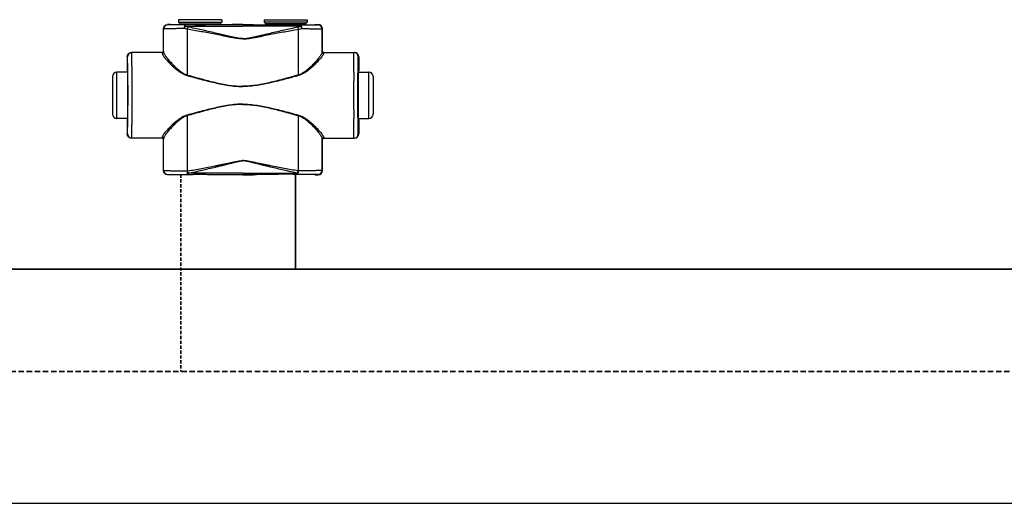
# Model space of a CAD drawing. Header units: millimetres. Extents: x 60394 to 199354, y 20895 to 166073.
# Tile 73 of 256: x 80777 to 81352, y 20895 to 21178. Entities that reach past the tile are written whole.
import ezdxf

# ---------------------------------------------------------------- set-up
doc = ezdxf.new("R2010")
doc.units = ezdxf.units.MM
doc.linetypes.add('VERDECKT', pattern=[9.525, 6.35, -3.175])
doc.layers.add('UT_SCHÉMA_PŘÍVOD', color=10, linetype='Continuous', lineweight=35)
doc.layers.add('UT_SCHÉMA_ZPÁTEČKA', color=172, linetype='VERDECKT', lineweight=35)

msp = doc.modelspace()

# ---------------------------------------------------------------- linework, layer by layer
at = {"color": 0, "linetype": 'Continuous'}
for p, q in [((80894.67, 21177.97), (80869.47, 21177.97)), ((80869.47, 21177.97), (80869.47, 21176.57)), ((80894.67, 21177.97), (80894.67, 21176.57)), ((80919.47, 21177.97), (80944.67, 21177.97)), ((80919.47, 21177.97), (80919.47, 21176.57)), ((80944.67, 21177.97), (80944.67, 21176.57)), ((80860.69, 21172.45), (80860.57, 21172.57)), ((80860.57, 21159.57), (80860.57, 21172.57)), ((80863.19, 21174.95), (80863.07, 21175.07)), ((80864.72, 21175.07), (80863.07, 21175.07)), ((80865.07, 21174.97), (80864.72, 21175.07)), ((80869.47, 21176.57), (80870.42, 21175.62)), ((80869.47, 21176.57), (80894.67, 21176.57)), ((80870.42, 21175.62), (80893.72, 21175.62)), ((80870.57, 21175.26), (80893.57, 21175.26)), ((80870.57, 21175.26), (80870.57, 21174.9)), ((80878.22, 21174.88), (80873.37, 21174.88)), ((80873.37, 21174.18), (80873.37, 21174.88)), ((80873.37, 21174.18), (80907.07, 21174.18)), ((80907.07, 21174.88), (80885.92, 21174.88)), ((80893.57, 21175.26), (80893.57, 21174.9)), ((80894.67, 21176.57), (80893.72, 21175.62)), ((80900.82, 21175.07), (80899.07, 21174.97)), ((80907.07, 21175.07), (80900.82, 21175.07)), ((80907.07, 21175.07), (80913.32, 21175.07)), ((80907.07, 21174.88), (80928.22, 21174.88)), ((80940.77, 21174.18), (80907.07, 21174.18)), ((80913.32, 21175.07), (80915.07, 21174.97)), ((80944.67, 21176.57), (80919.47, 21176.57)), ((80919.47, 21176.57), (80920.42, 21175.62)), ((80943.72, 21175.62), (80920.42, 21175.62)), ((80943.57, 21175.26), (80920.57, 21175.26)), ((80920.57, 21175.26), (80920.57, 21174.9)), ((80935.92, 21174.88), (80940.77, 21174.88)), ((80940.77, 21174.18), (80940.77, 21174.88)), ((80943.57, 21175.26), (80943.57, 21174.9)), ((80944.67, 21176.57), (80943.72, 21175.62)), ((80949.07, 21174.97), (80949.42, 21175.07)), ((80949.42, 21175.07), (80951.07, 21175.07)), ((80950.95, 21174.95), (80951.07, 21175.07)), ((80953.45, 21172.45), (80953.57, 21172.57)), ((80953.57, 21159.57), (80953.57, 21172.57)), ((80860.57, 21159.57), (80860.67, 21159.57)), ((80953.57, 21159.57), (80953.47, 21159.57)), ((80839.58, 21156.27), (80839.37, 21156.27)), ((80839.37, 21156.27), (80839.37, 21148.12)), ((80859.87, 21158.77), (80841.87, 21158.77)), ((80954.27, 21158.77), (80972.27, 21158.77)), ((80974.56, 21156.27), (80974.77, 21156.27)), ((80974.77, 21156.27), (80974.77, 21148.12)), ((80839.37, 21148.12), (80839.58, 21147.77)), ((80974.77, 21148.12), (80974.56, 21147.77)), ((80830.87, 21144.77), (80830.87, 21122.77)), ((80839.62, 21147.27), (80833.37, 21147.27)), ((80833.37, 21120.27), (80833.37, 21147.27)), ((80839.76, 21147.76), (80839.76, 21147.77)), ((80974.38, 21147.76), (80974.38, 21147.77)), ((80974.52, 21147.27), (80980.77, 21147.27)), ((80980.77, 21120.27), (80980.77, 21147.27)), ((80983.27, 21144.77), (80983.27, 21122.77)), ((80839.62, 21120.27), (80833.37, 21120.27)), ((80839.58, 21119.77), (80839.37, 21119.42)), ((80839.37, 21119.42), (80839.37, 21111.27)), ((80839.76, 21119.77), (80839.76, 21119.78)), ((80974.38, 21119.77), (80974.38, 21119.78)), ((80974.52, 21120.27), (80980.77, 21120.27)), ((80974.56, 21119.77), (80974.77, 21119.42)), ((80974.77, 21119.42), (80974.77, 21111.27)), ((80839.37, 21111.27), (80839.58, 21111.27)), ((80859.87, 21108.77), (80841.87, 21108.77)), ((80860.67, 21107.97), (80860.57, 21107.97)), ((80860.57, 21089.87), (80860.57, 21107.97)), ((80953.47, 21107.97), (80953.57, 21107.97)), ((80953.57, 21089.87), (80953.57, 21107.97)), ((80954.27, 21108.77), (80972.27, 21108.77)), ((80974.77, 21111.27), (80974.56, 21111.27)), ((80860.57, 21089.87), (80860.69, 21089.99)), ((80863.07, 21087.37), (80863.19, 21087.49)), ((80864.72, 21087.37), (80863.07, 21087.37)), ((80865.07, 21087.48), (80864.72, 21087.37)), ((80874.61, 21089.62), (80874.79, 21089.62)), ((80874.94, 21087.56), (80875.11, 21087.56)), ((80907.07, 21088.31), (80875.11, 21088.31)), ((80875.11, 21087.56), (80875.11, 21088.31)), ((80875.11, 21087.56), (80876.37, 21087.56)), ((80887.77, 21087.56), (80907.07, 21087.56)), ((80900.82, 21087.37), (80899.07, 21087.48)), ((80907.07, 21087.37), (80900.82, 21087.37)), ((80907.07, 21088.31), (80939.03, 21088.31)), ((80926.37, 21087.56), (80907.07, 21087.56)), ((80907.07, 21087.37), (80913.32, 21087.37)), ((80913.32, 21087.37), (80915.07, 21087.48)), ((80939.03, 21087.56), (80937.77, 21087.56)), ((80939.03, 21087.56), (80939.03, 21088.31)), ((80939.2, 21087.56), (80939.03, 21087.56)), ((80939.53, 21089.62), (80939.35, 21089.62)), ((80949.07, 21087.48), (80949.42, 21087.37)), ((80949.42, 21087.37), (80951.07, 21087.37)), ((80951.07, 21087.37), (80950.95, 21087.49)), ((80953.57, 21089.87), (80953.45, 21089.99))]:
    msp.add_line(p, q, dxfattribs=at)
msp.add_line((64740.61, 20895.36), (199354.39, 20895.36))
for centre, radius, start, end in [((80863.19, 21172.45), 2.5, 90.00246, 179.99754), ((80870.07, 21175.26), 0.5, 0, 45), ((80894.07, 21175.26), 0.5, 135, 180), ((80920.07, 21175.26), 0.5, 0, 45), ((80944.07, 21175.26), 0.5, 135, 180), ((80950.95, 21172.45), 2.5, 0.00246, 89.99754), ((80859.87, 21159.57), 0.8, 270.0036, 359.99724), ((80954.27, 21159.57), 0.8, 180.00276, 269.9964), ((80842.08, 21156.27), 2.5, 90.00225, 180.00111), ((80972.06, 21156.27), 2.5, 359.99889, 89.99775), ((80833.37, 21144.77), 2.5, 90, 180), ((78399.91, 21133.77), 2442.41, 359.68325, 0.31675), ((83414.23, 21133.77), 2442.41, 179.68325, 180.31675), ((80980.77, 21144.77), 2.5, 0, 90), ((80833.37, 21122.77), 2.5, 180, 270), ((80980.77, 21122.77), 2.5, 270, 0), ((80842.08, 21111.27), 2.5, 179.99889, 269.99775), ((80859.87, 21107.97), 0.8, 0.00276, 89.9964), ((80954.27, 21107.97), 0.8, 90.0036, 179.99724), ((80972.06, 21111.27), 2.5, 270.00225, 0.00111), ((80863.19, 21089.99), 2.5, 180.00246, 269.99754), ((80950.95, 21089.99), 2.5, 270.00246, 359.99754)]:
    msp.add_arc(centre, radius, start, end, dxfattribs=at)
at = {"color": 0, "linetype": 'Continuous', "extrusion": (0, 0, -1)}
for centre, major_axis, ratio, start_param, end_param in [((80863.07, 21172.57), (-1.77, 1.77), 0.999973, -0.785384, 0.785384), ((80882.07, 21174.97), (-17, 0), 0.005236, 4.941076, 6.283185), ((80882.07, 21174.97), (-17, 0), 0.005236, 3.141593, 4.483702), ((80859.77, 21159.57), (-0.8, 0), 0.999986, -3.141593, -1.659157), ((80841.87, 21156.27), (-2.5, 0), 0.999945, 0, 1.570796), ((80839.58, 21133.77), (0, 14), 0.010472, 0, 3.141593), ((80841.87, 21111.27), (-2.5, 0), 0.999945, -1.570796, 0), ((80859.77, 21107.97), (0.8, 0), 0.999986, -1.395381, 0), ((80863.07, 21089.87), (1.77, 1.77), 0.999973, -3.926977, -2.356208), ((80882.07, 21087.48), (-17, 0), 0.005236, 0, 1.229157), ((80882.07, 21087.48), (-17, 0), 0.005236, 1.912436, 3.141593)]:
    msp.add_ellipse(centre, major_axis=major_axis, ratio=ratio, start_param=start_param, end_param=end_param, dxfattribs=at)
at = {"color": 0, "linetype": 'Continuous'}
for centre, major_axis, ratio, start_param, end_param in [((80932.07, 21174.97), (17, 0), 0.005236, 3.141593, 4.483702), ((80932.07, 21174.97), (17, 0), 0.005236, 4.941076, 6.283185), ((80951.07, 21172.57), (1.77, 1.77), 0.999973, -0.785384, 0.785384), ((80954.37, 21159.57), (0.8, 0), 0.999986, -3.141593, -1.659157), ((80972.27, 21156.27), (2.5, 0), 0.999945, 0, 1.570796), ((80974.56, 21133.77), (0, 14), 0.010472, 0, 3.141593), ((80954.37, 21107.97), (-0.8, 0), 0.999986, -1.395381, 0), ((80972.27, 21111.27), (2.5, 0), 0.999945, -1.570796, 0), ((80932.07, 21087.48), (17, 0), 0.005236, 1.912436, 3.141593), ((80932.07, 21087.48), (17, 0), 0.005236, 0, 1.229157), ((80951.07, 21089.87), (-1.77, 1.77), 0.999973, -3.926977, -2.356208)]:
    msp.add_ellipse(centre, major_axis=major_axis, ratio=ratio, start_param=start_param, end_param=end_param, dxfattribs=at)
for points, knots in [([(80872.75, 21172.76), (80871.92, 21172.76), (80870.31, 21172.75), (80868.35, 21172.73), (80866.88, 21172.71), (80865.88, 21172.69), (80864.95, 21172.67), (80864.1, 21172.65), (80863.33, 21172.63), (80862.66, 21172.61), (80862.08, 21172.58), (80861.66, 21172.56), (80861.38, 21172.55), (80861.2, 21172.53), (80861.05, 21172.52), (80860.93, 21172.51), (80860.83, 21172.49), (80860.76, 21172.48), (80860.72, 21172.47), (80860.69, 21172.46), (80860.69, 21172.45)], [0, 0, 0, 0, 0.207034, 0.39928, 0.488214, 0.57154, 0.648707, 0.71921, 0.782588, 0.838437, 0.886403, 0.926186, 0.942933, 0.957549, 0.970012, 0.98031, 0.988432, 0.994377, 0.998178, 1, 1, 1, 1]), ([(80860.7, 21159.04), (80860.7, 21160.16), (80860.7, 21164.63), (80860.7, 21169.1), (80860.69, 21172.45)], [0, 0, 0, 0, 0.250733, 1, 1, 1, 1]), ([(80873.37, 21174.88), (80872.66, 21174.88), (80871.31, 21174.88), (80869.65, 21174.89), (80868.41, 21174.89), (80867.56, 21174.9), (80866.78, 21174.9), (80866.06, 21174.9), (80865.42, 21174.91), (80864.85, 21174.91), (80864.36, 21174.92), (80864.01, 21174.92), (80863.77, 21174.93), (80863.62, 21174.93), (80863.5, 21174.93), (80863.39, 21174.94), (80863.32, 21174.94), (80863.27, 21174.94), (80863.25, 21174.94), (80863.22, 21174.94), (80863.21, 21174.95), (80863.2, 21174.95), (80863.19, 21174.95), (80863.19, 21174.95)], [0, 0, 0, 0, 0.207653, 0.400343, 0.489423, 0.572844, 0.650059, 0.720565, 0.783909, 0.839692, 0.887568, 0.927242, 0.943927, 0.958477, 0.970869, 0.981088, 0.989117, 0.992306, 0.994945, 0.997032, 0.998568, 0.999554, 1, 1, 1, 1]), ([(80873.37, 21174.88), (80873.28, 21174.88), (80873.18, 21174.77), (80873.1, 21174.63), (80873.03, 21174.48), (80872.96, 21174.26), (80872.88, 21173.94), (80872.82, 21173.58), (80872.78, 21173.18), (80872.76, 21172.9), (80872.75, 21172.76)], [0, 0, 0, 0, 0.117156, 0.161001, 0.211236, 0.330442, 0.472834, 0.634922, 0.812344, 1, 1, 1, 1]), ([(80873.37, 21174.18), (80873.24, 21173.98), (80873.02, 21173.51), (80872.84, 21173.03), (80872.75, 21172.76)], [0, 0, 0, 0, 0.464895, 1, 1, 1, 1]), ([(80874.62, 21172.4), (80874.46, 21172.42), (80873.83, 21172.52), (80873.21, 21172.65), (80872.75, 21172.76)], [0, 0, 0, 0, 0.252579, 1, 1, 1, 1]), ([(80874.94, 21173.74), (80874.81, 21173.77), (80874.27, 21173.89), (80873.75, 21174.05), (80873.37, 21174.18)], [0, 0, 0, 0, 0.253704, 1, 1, 1, 1]), ([(80874.94, 21173.74), (80874.88, 21173.54), (80874.76, 21173.09), (80874.66, 21172.64), (80874.62, 21172.4)], [0, 0, 0, 0, 0.464569, 1, 1, 1, 1]), ([(80907.07, 21166.76), (80907.07, 21166.76), (80906.38, 21166.76), (80905, 21166.84), (80902.95, 21167.12), (80900.91, 21167.47), (80898.2, 21167.98), (80894.83, 21168.64), (80890.78, 21169.44), (80886.74, 21170.22), (80882.69, 21170.98), (80878.66, 21171.71), (80875.96, 21172.18), (80874.62, 21172.4)], [0.5000015, 0.5000015, 0.5000015, 0.5000015, 0.500002, 0.5313979, 0.5627848, 0.5941575, 0.6255147, 0.6881766, 0.7507583, 0.8132458, 0.8756245, 0.9378805, 1, 1, 1, 1]), ([(80874.63, 21145.63), (80874.63, 21147.87), (80874.63, 21156.79), (80874.62, 21165.72), (80874.62, 21172.4)], [0, 0, 0, 0, 0.250952, 1, 1, 1, 1]), ([(80907.07, 21166.94), (80907.07, 21166.94), (80906.73, 21166.94), (80906.04, 21166.97), (80904.66, 21167.1), (80902.96, 21167.38), (80900.94, 21167.81), (80898.93, 21168.26), (80896.92, 21168.74), (80894.25, 21169.37), (80890.91, 21170.17), (80886.92, 21171.12), (80882.92, 21172.03), (80878.93, 21172.91), (80876.27, 21173.47), (80874.94, 21173.74)], [0.499995, 0.499995, 0.499995, 0.499995, 0.4999958, 0.5157333, 0.5314718, 0.5629204, 0.5943483, 0.6257534, 0.6571339, 0.6884877, 0.7511054, 0.813586, 0.8759088, 0.9380534, 1, 1, 1, 1]), ([(80885.92, 21174.88), (80885.29, 21174.88), (80884, 21174.85), (80882.07, 21174.83), (80880.14, 21174.85), (80878.85, 21174.88), (80878.22, 21174.88)], [0, 0, 0, 0, 0.248355, 0.5, 0.751645, 1, 1, 1, 1]), ([(80907.07, 21166.94), (80907.07, 21166.94), (80907.41, 21166.94), (80908.1, 21166.97), (80909.48, 21167.1), (80911.18, 21167.38), (80913.2, 21167.81), (80915.21, 21168.26), (80917.22, 21168.74), (80919.89, 21169.37), (80923.23, 21170.17), (80927.22, 21171.12), (80931.22, 21172.03), (80935.21, 21172.91), (80937.87, 21173.47), (80939.2, 21173.74)], [0.499995, 0.499995, 0.499995, 0.499995, 0.4999958, 0.5157333, 0.5314718, 0.5629204, 0.5943483, 0.6257534, 0.6571339, 0.6884877, 0.7511054, 0.813586, 0.8759088, 0.9380534, 1, 1, 1, 1]), ([(80907.07, 21166.76), (80907.07, 21166.76), (80907.76, 21166.76), (80909.14, 21166.84), (80911.19, 21167.12), (80913.23, 21167.47), (80915.94, 21167.98), (80919.31, 21168.64), (80923.36, 21169.44), (80927.4, 21170.22), (80931.45, 21170.98), (80935.48, 21171.71), (80938.18, 21172.18), (80939.52, 21172.4)], [0.5000015, 0.5000015, 0.5000015, 0.5000015, 0.500002, 0.5313979, 0.5627848, 0.5941575, 0.6255147, 0.6881766, 0.7507583, 0.8132458, 0.8756245, 0.9378805, 1, 1, 1, 1]), ([(80928.22, 21174.88), (80928.85, 21174.88), (80930.14, 21174.85), (80932.07, 21174.83), (80934, 21174.85), (80935.29, 21174.88), (80935.92, 21174.88)], [0, 0, 0, 0, 0.248355, 0.5, 0.751645, 1, 1, 1, 1]), ([(80939.2, 21173.74), (80939.33, 21173.77), (80939.87, 21173.89), (80940.39, 21174.05), (80940.77, 21174.18)], [0, 0, 0, 0, 0.253704, 1, 1, 1, 1]), ([(80939.2, 21173.74), (80939.26, 21173.54), (80939.38, 21173.09), (80939.48, 21172.64), (80939.52, 21172.4)], [0, 0, 0, 0, 0.464569, 1, 1, 1, 1]), ([(80939.51, 21145.63), (80939.51, 21147.87), (80939.51, 21156.79), (80939.52, 21165.72), (80939.52, 21172.4)], [0, 0, 0, 0, 0.250952, 1, 1, 1, 1]), ([(80939.52, 21172.4), (80939.68, 21172.42), (80940.31, 21172.52), (80940.93, 21172.65), (80941.39, 21172.76)], [0, 0, 0, 0, 0.252579, 1, 1, 1, 1]), ([(80940.77, 21174.88), (80941.48, 21174.88), (80942.83, 21174.88), (80944.49, 21174.89), (80945.73, 21174.89), (80946.58, 21174.9), (80947.36, 21174.9), (80948.08, 21174.9), (80948.72, 21174.91), (80949.29, 21174.91), (80949.78, 21174.92), (80950.13, 21174.92), (80950.37, 21174.93), (80950.52, 21174.93), (80950.64, 21174.93), (80950.75, 21174.94), (80950.82, 21174.94), (80950.87, 21174.94), (80950.89, 21174.94), (80950.92, 21174.94), (80950.93, 21174.95), (80950.94, 21174.95), (80950.95, 21174.95), (80950.95, 21174.95)], [0, 0, 0, 0, 0.207653, 0.400343, 0.489423, 0.572844, 0.650059, 0.720565, 0.783909, 0.839692, 0.887568, 0.927242, 0.943927, 0.958477, 0.970869, 0.981088, 0.989117, 0.992306, 0.994945, 0.997032, 0.998568, 0.999554, 1, 1, 1, 1]), ([(80940.77, 21174.88), (80940.86, 21174.88), (80940.96, 21174.77), (80941.04, 21174.63), (80941.11, 21174.48), (80941.18, 21174.26), (80941.26, 21173.94), (80941.32, 21173.58), (80941.36, 21173.18), (80941.38, 21172.9), (80941.39, 21172.76)], [0, 0, 0, 0, 0.117156, 0.161001, 0.211236, 0.330442, 0.472834, 0.634922, 0.812344, 1, 1, 1, 1]), ([(80940.77, 21174.18), (80940.9, 21173.98), (80941.12, 21173.51), (80941.3, 21173.03), (80941.39, 21172.76)], [0, 0, 0, 0, 0.464895, 1, 1, 1, 1]), ([(80941.39, 21172.76), (80942.22, 21172.76), (80943.83, 21172.75), (80945.79, 21172.73), (80947.26, 21172.71), (80948.26, 21172.69), (80949.19, 21172.67), (80950.04, 21172.65), (80950.81, 21172.63), (80951.48, 21172.61), (80952.06, 21172.58), (80952.48, 21172.56), (80952.76, 21172.55), (80952.94, 21172.53), (80953.09, 21172.52), (80953.21, 21172.51), (80953.31, 21172.49), (80953.38, 21172.48), (80953.42, 21172.47), (80953.45, 21172.46), (80953.45, 21172.45)], [0, 0, 0, 0, 0.207034, 0.39928, 0.488214, 0.57154, 0.648707, 0.71921, 0.782588, 0.838437, 0.886403, 0.926186, 0.942933, 0.957549, 0.970012, 0.98031, 0.988432, 0.994377, 0.998178, 1, 1, 1, 1]), ([(80953.44, 21159.04), (80953.44, 21160.16), (80953.44, 21164.63), (80953.44, 21169.1), (80953.45, 21172.45)], [0, 0, 0, 0, 0.250733, 1, 1, 1, 1]), ([(80860.67, 21159.57), (80860.68, 21159.57), (80860.68, 21159.57), (80860.68, 21159.56), (80860.68, 21159.55), (80860.68, 21159.53), (80860.69, 21159.49), (80860.69, 21159.43), (80860.69, 21159.36), (80860.7, 21159.26), (80860.7, 21159.16), (80860.7, 21159.08), (80860.7, 21159.04)], [0, 0, 0, 0, 0.005057, 0.017214, 0.037015, 0.06455, 0.142921, 0.252392, 0.392925, 0.564459, 0.766871, 1, 1, 1, 1]), ([(80953.47, 21159.57), (80953.46, 21159.57), (80953.46, 21159.57), (80953.46, 21159.56), (80953.46, 21159.55), (80953.46, 21159.53), (80953.45, 21159.49), (80953.45, 21159.43), (80953.45, 21159.36), (80953.44, 21159.26), (80953.44, 21159.16), (80953.44, 21159.08), (80953.44, 21159.04)], [0, 0, 0, 0, 0.005057, 0.017214, 0.037015, 0.06455, 0.142921, 0.252392, 0.392925, 0.564459, 0.766871, 1, 1, 1, 1]), ([(80839.76, 21147.77), (80839.76, 21148.4), (80839.75, 21149.59), (80839.73, 21151.04), (80839.72, 21152.09), (80839.71, 21152.79), (80839.69, 21153.43), (80839.68, 21154.01), (80839.67, 21154.53), (80839.66, 21154.98), (80839.65, 21155.37), (80839.64, 21155.64), (80839.63, 21155.83), (80839.62, 21155.95), (80839.61, 21156.04), (80839.61, 21156.12), (80839.6, 21156.18), (80839.59, 21156.23), (80839.59, 21156.25), (80839.58, 21156.27), (80839.58, 21156.27)], [0, 0, 0, 0, 0.221931, 0.420259, 0.509783, 0.592499, 0.668149, 0.736495, 0.797321, 0.850436, 0.895675, 0.932895, 0.948462, 0.961984, 0.973451, 0.982856, 0.990196, 0.99547, 0.998697, 1, 1, 1, 1]), ([(80842.28, 21147.27), (80842.27, 21148.11), (80842.26, 21149.71), (80842.24, 21151.65), (80842.23, 21153.06), (80842.22, 21154.02), (80842.21, 21154.89), (80842.19, 21155.68), (80842.18, 21156.39), (80842.17, 21157), (80842.15, 21157.53), (80842.14, 21157.91), (80842.13, 21158.17), (80842.12, 21158.32), (80842.12, 21158.46), (80842.11, 21158.57), (80842.1, 21158.65), (80842.1, 21158.71), (80842.09, 21158.75), (80842.08, 21158.77), (80842.08, 21158.77), (80842.08, 21158.77)], [0, 0, 0, 0, 0.218984, 0.416191, 0.505653, 0.588551, 0.664564, 0.733396, 0.794781, 0.848478, 0.894279, 0.932006, 0.947796, 0.961515, 0.973152, 0.982695, 0.990138, 0.995479, 0.998726, 0.999584, 1, 1, 1, 1]), ([(80859.87, 21158.77), (80859.88, 21158.77), (80859.88, 21158.77), (80859.88, 21158.76), (80859.88, 21158.75), (80859.88, 21158.73), (80859.89, 21158.69), (80859.89, 21158.64), (80859.89, 21158.56), (80859.9, 21158.47), (80859.9, 21158.37), (80859.9, 21158.29), (80859.9, 21158.25)], [0, 0, 0, 0, 0.005122, 0.017304, 0.037118, 0.064661, 0.143035, 0.252499, 0.393016, 0.564526, 0.766907, 1, 1, 1, 1]), ([(80860.7, 21159.04), (80860.7, 21158.93), (80860.66, 21158.73), (80860.48, 21158.47), (80860.22, 21158.29), (80860.01, 21158.25), (80859.9, 21158.25)], [0, 0, 0, 0, 0.247572, 0.496581, 0.747591, 1, 1, 1, 1]), ([(80859.9, 21158.25), (80859.9, 21158.19), (80859.93, 21158.05), (80860, 21157.83), (80860.11, 21157.58), (80860.32, 21157.19), (80860.67, 21156.65), (80861.2, 21155.94), (80861.85, 21155.16), (80862.88, 21153.98), (80864.39, 21152.39), (80866.43, 21150.43), (80868.34, 21148.79), (80870.04, 21147.52), (80871.89, 21146.32), (80873.44, 21145.59), (80874.53, 21145.3)], [0, 0, 0, 0, 0.009694, 0.02127, 0.034861, 0.050494, 0.087694, 0.13227, 0.183417, 0.240322, 0.368483, 0.511765, 0.666448, 0.747227, 0.829948, 1, 1, 1, 1]), ([(80860.7, 21159.04), (80860.7, 21158.97), (80860.72, 21158.82), (80860.79, 21158.59), (80860.9, 21158.33), (80861.09, 21157.93), (80861.43, 21157.37), (80861.93, 21156.64), (80862.54, 21155.83), (80863.51, 21154.62), (80864.93, 21152.99), (80866.86, 21150.97), (80868.67, 21149.28), (80870.29, 21147.97), (80872.07, 21146.71), (80873.56, 21145.94), (80874.63, 21145.63)], [0, 0, 0, 0, 0.010286, 0.022433, 0.036551, 0.052653, 0.090607, 0.135698, 0.187142, 0.244158, 0.372094, 0.514728, 0.6685, 0.748767, 0.830965, 1, 1, 1, 1]), ([(80953.44, 21159.04), (80953.44, 21158.97), (80953.42, 21158.82), (80953.35, 21158.59), (80953.24, 21158.33), (80953.05, 21157.93), (80952.71, 21157.37), (80952.21, 21156.64), (80951.6, 21155.83), (80950.63, 21154.62), (80949.21, 21152.99), (80947.28, 21150.97), (80945.47, 21149.28), (80943.85, 21147.97), (80942.07, 21146.71), (80940.58, 21145.94), (80939.51, 21145.63)], [0, 0, 0, 0, 0.010286, 0.022433, 0.036551, 0.052653, 0.090607, 0.135698, 0.187142, 0.244158, 0.372094, 0.514728, 0.6685, 0.748767, 0.830965, 1, 1, 1, 1]), ([(80954.24, 21158.25), (80954.24, 21158.19), (80954.21, 21158.05), (80954.14, 21157.83), (80954.03, 21157.58), (80953.82, 21157.19), (80953.47, 21156.65), (80952.94, 21155.94), (80952.29, 21155.16), (80951.26, 21153.98), (80949.75, 21152.39), (80947.71, 21150.43), (80945.8, 21148.79), (80944.1, 21147.52), (80942.25, 21146.32), (80940.7, 21145.59), (80939.61, 21145.3)], [0, 0, 0, 0, 0.009694, 0.02127, 0.034861, 0.050494, 0.087694, 0.13227, 0.183417, 0.240322, 0.368483, 0.511765, 0.666448, 0.747227, 0.829948, 1, 1, 1, 1]), ([(80953.44, 21159.04), (80953.44, 21158.93), (80953.48, 21158.73), (80953.66, 21158.47), (80953.92, 21158.29), (80954.13, 21158.25), (80954.24, 21158.25)], [0, 0, 0, 0, 0.247572, 0.496581, 0.747591, 1, 1, 1, 1]), ([(80954.27, 21158.77), (80954.26, 21158.77), (80954.26, 21158.77), (80954.26, 21158.76), (80954.26, 21158.75), (80954.26, 21158.73), (80954.25, 21158.69), (80954.25, 21158.64), (80954.25, 21158.56), (80954.24, 21158.47), (80954.24, 21158.37), (80954.24, 21158.29), (80954.24, 21158.25)], [0, 0, 0, 0, 0.005122, 0.017304, 0.037118, 0.064661, 0.143035, 0.252499, 0.393016, 0.564526, 0.766907, 1, 1, 1, 1]), ([(80971.86, 21147.27), (80971.87, 21148.11), (80971.88, 21149.71), (80971.9, 21151.65), (80971.91, 21153.06), (80971.92, 21154.02), (80971.93, 21154.89), (80971.95, 21155.68), (80971.96, 21156.39), (80971.97, 21157), (80971.99, 21157.53), (80972, 21157.91), (80972.01, 21158.17), (80972.02, 21158.32), (80972.02, 21158.46), (80972.03, 21158.57), (80972.04, 21158.65), (80972.04, 21158.71), (80972.05, 21158.75), (80972.06, 21158.77), (80972.06, 21158.77), (80972.06, 21158.77)], [0, 0, 0, 0, 0.218984, 0.416191, 0.505653, 0.588551, 0.664564, 0.733396, 0.794781, 0.848478, 0.894279, 0.932006, 0.947796, 0.961515, 0.973152, 0.982695, 0.990138, 0.995479, 0.998726, 0.999584, 1, 1, 1, 1]), ([(80974.38, 21147.77), (80974.38, 21148.4), (80974.39, 21149.59), (80974.41, 21151.04), (80974.42, 21152.09), (80974.43, 21152.79), (80974.45, 21153.43), (80974.46, 21154.01), (80974.47, 21154.53), (80974.48, 21154.98), (80974.49, 21155.37), (80974.5, 21155.64), (80974.51, 21155.83), (80974.52, 21155.95), (80974.53, 21156.04), (80974.53, 21156.12), (80974.54, 21156.18), (80974.55, 21156.23), (80974.55, 21156.25), (80974.56, 21156.27), (80974.56, 21156.27)], [0, 0, 0, 0, 0.221931, 0.420259, 0.509783, 0.592499, 0.668149, 0.736495, 0.797321, 0.850436, 0.895675, 0.932895, 0.948462, 0.961984, 0.973451, 0.982856, 0.990196, 0.99547, 0.998697, 1, 1, 1, 1]), ([(80839.76, 21119.78), (80839.78, 21121.98), (80839.81, 21126.64), (80839.82, 21133.77), (80839.81, 21140.9), (80839.78, 21145.56), (80839.76, 21147.76)], [0, 0, 0, 0, 0.235226, 0.499987, 0.764754, 1, 1, 1, 1]), ([(80874.63, 21145.63), (80874.62, 21145.6), (80874.59, 21145.49), (80874.56, 21145.38), (80874.53, 21145.3)], [0, 0, 0, 0, 0.258378, 1, 1, 1, 1]), ([(80874.53, 21145.3), (80877.19, 21144.58), (80881.19, 21143.5), (80886.55, 21142.13), (80890.59, 21141.16), (80894.66, 21140.28), (80898.76, 21139.56), (80902.21, 21139.14), (80904.99, 21138.97), (80906.38, 21138.94), (80907.07, 21138.94), (80907.07, 21138.94)], [0, 0, 0, 0, 0.1245061, 0.1869228, 0.2494269, 0.3120016, 0.3746311, 0.4372993, 0.4686472, 0.4999998, 0.5, 0.5, 0.5, 0.5]), ([(80874.63, 21145.63), (80877.29, 21144.89), (80881.27, 21143.79), (80886.61, 21142.38), (80890.63, 21141.38), (80894.69, 21140.47), (80898.78, 21139.72), (80902.22, 21139.29), (80904.99, 21139.11), (80906.38, 21139.08), (80907.07, 21139.08), (80907.07, 21139.08)], [0, 0, 0, 0, 0.1244767, 0.1868883, 0.2493924, 0.3119715, 0.3746087, 0.437287, 0.4686409, 0.4999998, 0.5, 0.5, 0.5, 0.5]), ([(80939.51, 21145.63), (80936.85, 21144.89), (80932.87, 21143.79), (80927.53, 21142.38), (80923.51, 21141.38), (80919.45, 21140.47), (80915.36, 21139.72), (80911.92, 21139.29), (80909.15, 21139.11), (80907.76, 21139.08), (80907.07, 21139.08), (80907.07, 21139.08)], [0, 0, 0, 0, 0.1244767, 0.1868883, 0.2493924, 0.3119715, 0.3746087, 0.437287, 0.4686409, 0.4999998, 0.5, 0.5, 0.5, 0.5]), ([(80939.61, 21145.3), (80936.95, 21144.58), (80932.95, 21143.5), (80927.59, 21142.13), (80923.55, 21141.16), (80919.48, 21140.28), (80915.38, 21139.56), (80911.93, 21139.14), (80909.15, 21138.97), (80907.77, 21138.94), (80907.07, 21138.94), (80907.07, 21138.94)], [0, 0, 0, 0, 0.1245061, 0.1869228, 0.2494269, 0.3120016, 0.3746311, 0.4372993, 0.4686472, 0.4999998, 0.5, 0.5, 0.5, 0.5]), ([(80939.51, 21145.63), (80939.52, 21145.6), (80939.55, 21145.49), (80939.58, 21145.38), (80939.61, 21145.3)], [0, 0, 0, 0, 0.258378, 1, 1, 1, 1]), ([(80974.38, 21119.78), (80974.36, 21121.98), (80974.33, 21126.64), (80974.32, 21133.77), (80974.33, 21140.9), (80974.36, 21145.56), (80974.38, 21147.76)], [0, 0, 0, 0, 0.235226, 0.499987, 0.764754, 1, 1, 1, 1]), ([(80907.07, 21128.61), (80905.68, 21128.61), (80902.9, 21128.49), (80898.76, 21127.99), (80894.66, 21127.26), (80890.59, 21126.38), (80886.55, 21125.41), (80881.19, 21124.04), (80877.19, 21122.96), (80874.53, 21122.25)], [0.5, 0.5, 0.5, 0.5, 0.5626889, 0.6253582, 0.6879892, 0.7505657, 0.8130716, 0.8754902, 1, 1, 1, 1]), ([(80907.07, 21128.46), (80905.68, 21128.46), (80902.91, 21128.33), (80898.78, 21127.82), (80894.69, 21127.07), (80890.63, 21126.16), (80886.61, 21125.16), (80881.27, 21123.76), (80877.29, 21122.65), (80874.63, 21121.92)], [0.5, 0.5, 0.5, 0.5, 0.5627005, 0.6253799, 0.6880187, 0.7505997, 0.8131057, 0.8755193, 1, 1, 1, 1]), ([(80907.07, 21128.61), (80908.46, 21128.61), (80911.24, 21128.49), (80915.38, 21127.99), (80919.48, 21127.26), (80923.55, 21126.38), (80927.59, 21125.41), (80932.95, 21124.04), (80936.95, 21122.96), (80939.61, 21122.25)], [0.5, 0.5, 0.5, 0.5, 0.5626889, 0.6253582, 0.6879892, 0.7505657, 0.8130716, 0.8754902, 1, 1, 1, 1]), ([(80907.07, 21128.46), (80908.46, 21128.46), (80911.23, 21128.33), (80915.36, 21127.82), (80919.45, 21127.07), (80923.51, 21126.16), (80927.53, 21125.16), (80932.87, 21123.76), (80936.85, 21122.65), (80939.51, 21121.92)], [0.5, 0.5, 0.5, 0.5, 0.5627005, 0.6253799, 0.6880187, 0.7505997, 0.8131057, 0.8755193, 1, 1, 1, 1]), ([(80839.58, 21111.27), (80839.58, 21111.27), (80839.59, 21111.29), (80839.59, 21111.31), (80839.6, 21111.36), (80839.61, 21111.42), (80839.61, 21111.5), (80839.62, 21111.6), (80839.63, 21111.71), (80839.64, 21111.9), (80839.65, 21112.18), (80839.66, 21112.56), (80839.67, 21113.01), (80839.68, 21113.53), (80839.69, 21114.11), (80839.71, 21114.75), (80839.72, 21115.45), (80839.73, 21116.5), (80839.75, 21117.95), (80839.76, 21119.14), (80839.76, 21119.77)], [0, 0, 0, 0, 0.001303, 0.00453, 0.009804, 0.017144, 0.026549, 0.038016, 0.051538, 0.067105, 0.104325, 0.149564, 0.202679, 0.263505, 0.331851, 0.407501, 0.490217, 0.579741, 0.778069, 1, 1, 1, 1]), ([(80842.08, 21108.77), (80842.08, 21108.77), (80842.08, 21108.78), (80842.09, 21108.79), (80842.1, 21108.83), (80842.1, 21108.89), (80842.11, 21108.97), (80842.12, 21109.08), (80842.12, 21109.22), (80842.13, 21109.38), (80842.14, 21109.63), (80842.15, 21110.01), (80842.17, 21110.54), (80842.18, 21111.16), (80842.19, 21111.86), (80842.21, 21112.65), (80842.22, 21113.53), (80842.23, 21114.48), (80842.24, 21115.89), (80842.26, 21117.83), (80842.27, 21119.43), (80842.28, 21120.27)], [0, 0, 0, 0, 0.000416, 0.001274, 0.004521, 0.009862, 0.017305, 0.026849, 0.038485, 0.052204, 0.067994, 0.105721, 0.151522, 0.205219, 0.266604, 0.335437, 0.411449, 0.494347, 0.58381, 0.781016, 1, 1, 1, 1]), ([(80874.53, 21122.25), (80873.44, 21121.95), (80871.89, 21121.23), (80870.04, 21120.02), (80868.34, 21118.75), (80866.43, 21117.11), (80864.39, 21115.15), (80862.88, 21113.57), (80861.85, 21112.39), (80861.2, 21111.6), (80860.67, 21110.89), (80860.32, 21110.35), (80860.11, 21109.96), (80860, 21109.72), (80859.93, 21109.5), (80859.9, 21109.35), (80859.9, 21109.29)], [0, 0, 0, 0, 0.170052, 0.252774, 0.333553, 0.488235, 0.631517, 0.759678, 0.816583, 0.86773, 0.912306, 0.949506, 0.965139, 0.978731, 0.990306, 1, 1, 1, 1]), ([(80874.63, 21121.92), (80873.56, 21121.61), (80872.07, 21120.83), (80870.29, 21119.57), (80868.67, 21118.26), (80866.86, 21116.57), (80864.93, 21114.55), (80863.51, 21112.93), (80862.54, 21111.71), (80861.93, 21110.9), (80861.43, 21110.17), (80861.09, 21109.61), (80860.9, 21109.21), (80860.79, 21108.95), (80860.72, 21108.72), (80860.7, 21108.57), (80860.7, 21108.51)], [0, 0, 0, 0, 0.169036, 0.251233, 0.3315, 0.485272, 0.627906, 0.755842, 0.812858, 0.864302, 0.909393, 0.947347, 0.963449, 0.977567, 0.989714, 1, 1, 1, 1]), ([(80874.63, 21121.92), (80874.62, 21121.94), (80874.59, 21122.06), (80874.56, 21122.17), (80874.53, 21122.25)], [0, 0, 0, 0, 0.258378, 1, 1, 1, 1]), ([(80874.61, 21089.62), (80874.61, 21092.29), (80874.62, 21103.06), (80874.63, 21113.82), (80874.63, 21121.92)], [0, 0, 0, 0, 0.248459, 1, 1, 1, 1]), ([(80939.51, 21121.92), (80939.52, 21121.94), (80939.55, 21122.06), (80939.58, 21122.17), (80939.61, 21122.25)], [0, 0, 0, 0, 0.258378, 1, 1, 1, 1]), ([(80939.51, 21121.92), (80940.58, 21121.61), (80942.07, 21120.83), (80943.85, 21119.57), (80945.47, 21118.26), (80947.28, 21116.57), (80949.21, 21114.55), (80950.63, 21112.93), (80951.6, 21111.71), (80952.21, 21110.9), (80952.71, 21110.17), (80953.05, 21109.61), (80953.24, 21109.21), (80953.35, 21108.95), (80953.42, 21108.72), (80953.44, 21108.57), (80953.44, 21108.51)], [0, 0, 0, 0, 0.169036, 0.251233, 0.3315, 0.485272, 0.627906, 0.755842, 0.812858, 0.864302, 0.909393, 0.947347, 0.963449, 0.977567, 0.989714, 1, 1, 1, 1]), ([(80939.53, 21089.62), (80939.53, 21092.29), (80939.52, 21103.06), (80939.51, 21113.82), (80939.51, 21121.92)], [0, 0, 0, 0, 0.248459, 1, 1, 1, 1]), ([(80939.61, 21122.25), (80940.7, 21121.95), (80942.25, 21121.23), (80944.1, 21120.02), (80945.8, 21118.75), (80947.71, 21117.11), (80949.75, 21115.15), (80951.26, 21113.57), (80952.29, 21112.39), (80952.94, 21111.6), (80953.47, 21110.89), (80953.82, 21110.35), (80954.03, 21109.96), (80954.14, 21109.72), (80954.21, 21109.5), (80954.24, 21109.35), (80954.24, 21109.29)], [0, 0, 0, 0, 0.170052, 0.252774, 0.333553, 0.488235, 0.631517, 0.759678, 0.816583, 0.86773, 0.912306, 0.949506, 0.965139, 0.978731, 0.990306, 1, 1, 1, 1]), ([(80972.06, 21108.77), (80972.06, 21108.77), (80972.06, 21108.78), (80972.05, 21108.79), (80972.04, 21108.83), (80972.04, 21108.89), (80972.03, 21108.97), (80972.02, 21109.08), (80972.02, 21109.22), (80972.01, 21109.38), (80972, 21109.63), (80971.99, 21110.01), (80971.97, 21110.54), (80971.96, 21111.16), (80971.95, 21111.86), (80971.93, 21112.65), (80971.92, 21113.53), (80971.91, 21114.48), (80971.9, 21115.89), (80971.88, 21117.83), (80971.87, 21119.43), (80971.86, 21120.27)], [0, 0, 0, 0, 0.000416, 0.001274, 0.004521, 0.009862, 0.017305, 0.026849, 0.038485, 0.052204, 0.067994, 0.105721, 0.151522, 0.205219, 0.266604, 0.335437, 0.411449, 0.494347, 0.58381, 0.781016, 1, 1, 1, 1]), ([(80974.56, 21111.27), (80974.56, 21111.27), (80974.55, 21111.29), (80974.55, 21111.31), (80974.54, 21111.36), (80974.53, 21111.42), (80974.53, 21111.5), (80974.52, 21111.6), (80974.51, 21111.71), (80974.5, 21111.9), (80974.49, 21112.18), (80974.48, 21112.56), (80974.47, 21113.01), (80974.46, 21113.53), (80974.45, 21114.11), (80974.43, 21114.75), (80974.42, 21115.45), (80974.41, 21116.5), (80974.39, 21117.95), (80974.38, 21119.14), (80974.38, 21119.77)], [0, 0, 0, 0, 0.001303, 0.00453, 0.009804, 0.017144, 0.026549, 0.038016, 0.051538, 0.067105, 0.104325, 0.149564, 0.202679, 0.263505, 0.331851, 0.407501, 0.490217, 0.579741, 0.778069, 1, 1, 1, 1]), ([(80859.9, 21109.29), (80859.9, 21109.25), (80859.9, 21109.17), (80859.9, 21109.07), (80859.89, 21108.98), (80859.89, 21108.91), (80859.89, 21108.85), (80859.88, 21108.81), (80859.88, 21108.79), (80859.88, 21108.78), (80859.88, 21108.77), (80859.88, 21108.77), (80859.87, 21108.77)], [0, 0, 0, 0, 0.233093, 0.435474, 0.606984, 0.747501, 0.856965, 0.935339, 0.962882, 0.982696, 0.994878, 1, 1, 1, 1]), ([(80860.7, 21108.51), (80860.7, 21108.61), (80860.66, 21108.82), (80860.48, 21109.08), (80860.22, 21109.25), (80860.01, 21109.29), (80859.9, 21109.29)], [0, 0, 0, 0, 0.247572, 0.496581, 0.747591, 1, 1, 1, 1]), ([(80860.7, 21108.51), (80860.7, 21108.46), (80860.7, 21108.39), (80860.7, 21108.28), (80860.69, 21108.19), (80860.69, 21108.11), (80860.69, 21108.05), (80860.68, 21108.01), (80860.68, 21107.99), (80860.68, 21107.98), (80860.68, 21107.97), (80860.68, 21107.97), (80860.67, 21107.97)], [0, 0, 0, 0, 0.23313, 0.435541, 0.607074, 0.747608, 0.857079, 0.93545, 0.962985, 0.982786, 0.994943, 1, 1, 1, 1]), ([(80860.69, 21089.99), (80860.69, 21091.52), (80860.69, 21097.7), (80860.7, 21103.87), (80860.7, 21108.51)], [0, 0, 0, 0, 0.248801, 1, 1, 1, 1]), ([(80953.44, 21108.51), (80953.44, 21108.61), (80953.48, 21108.82), (80953.66, 21109.08), (80953.92, 21109.25), (80954.13, 21109.29), (80954.24, 21109.29)], [0, 0, 0, 0, 0.247572, 0.496581, 0.747591, 1, 1, 1, 1]), ([(80953.45, 21089.99), (80953.45, 21091.52), (80953.45, 21097.7), (80953.44, 21103.87), (80953.44, 21108.51)], [0, 0, 0, 0, 0.248801, 1, 1, 1, 1]), ([(80953.44, 21108.51), (80953.44, 21108.46), (80953.44, 21108.39), (80953.44, 21108.28), (80953.45, 21108.19), (80953.45, 21108.11), (80953.45, 21108.05), (80953.46, 21108.01), (80953.46, 21107.99), (80953.46, 21107.98), (80953.46, 21107.97), (80953.46, 21107.97), (80953.47, 21107.97)], [0, 0, 0, 0, 0.23313, 0.435541, 0.607074, 0.747608, 0.857079, 0.93545, 0.962985, 0.982786, 0.994943, 1, 1, 1, 1]), ([(80954.24, 21109.29), (80954.24, 21109.25), (80954.24, 21109.17), (80954.24, 21109.07), (80954.25, 21108.98), (80954.25, 21108.91), (80954.25, 21108.85), (80954.26, 21108.81), (80954.26, 21108.79), (80954.26, 21108.78), (80954.26, 21108.77), (80954.26, 21108.77), (80954.27, 21108.77)], [0, 0, 0, 0, 0.233093, 0.435474, 0.606984, 0.747501, 0.856965, 0.935339, 0.962882, 0.982696, 0.994878, 1, 1, 1, 1]), ([(80874.79, 21089.62), (80876.13, 21089.84), (80878.82, 21090.3), (80882.84, 21091.02), (80886.87, 21091.78), (80890.22, 21092.44), (80892.91, 21092.98), (80894.92, 21093.39), (80896.94, 21093.8), (80898.95, 21094.22), (80900.97, 21094.63), (80902.65, 21094.98), (80904, 21095.24), (80905.35, 21095.48), (80906.38, 21095.63), (80907.07, 21095.63)], [0, 0, 0, 0, 0.0621172, 0.1243716, 0.1867502, 0.2492392, 0.2805207, 0.3118245, 0.3431487, 0.3744915, 0.4058513, 0.4372266, 0.4529199, 0.4686172, 0.5, 0.5, 0.5, 0.5]), ([(80875.11, 21088.31), (80876.44, 21088.58), (80879.1, 21089.13), (80883.08, 21090), (80887.06, 21090.92), (80890.38, 21091.71), (80893.03, 21092.35), (80895.03, 21092.85), (80897.02, 21093.34), (80899.02, 21093.85), (80901.01, 21094.35), (80902.68, 21094.76), (80904.02, 21095.08), (80905.36, 21095.37), (80906.38, 21095.55), (80907.07, 21095.55)], [0, 0, 0, 0, 0.0619437, 0.1240868, 0.1864104, 0.2488944, 0.2801902, 0.3115184, 0.3428764, 0.3742614, 0.4056711, 0.4371032, 0.4528275, 0.4685577, 0.5, 0.5, 0.5, 0.5]), ([(80939.35, 21089.62), (80938.01, 21089.84), (80935.32, 21090.3), (80931.3, 21091.02), (80927.27, 21091.78), (80923.92, 21092.44), (80921.23, 21092.98), (80919.22, 21093.39), (80917.2, 21093.8), (80915.19, 21094.22), (80913.17, 21094.63), (80911.49, 21094.98), (80910.14, 21095.24), (80908.79, 21095.48), (80907.76, 21095.63), (80907.07, 21095.63)], [0, 0, 0, 0, 0.0621172, 0.1243716, 0.1867502, 0.2492392, 0.2805207, 0.3118245, 0.3431487, 0.3744915, 0.4058513, 0.4372266, 0.4529199, 0.4686172, 0.5, 0.5, 0.5, 0.5]), ([(80939.03, 21088.31), (80937.7, 21088.58), (80935.04, 21089.13), (80931.06, 21090), (80927.08, 21090.92), (80923.76, 21091.71), (80921.11, 21092.35), (80919.11, 21092.85), (80917.12, 21093.34), (80915.12, 21093.85), (80913.13, 21094.35), (80911.46, 21094.76), (80910.12, 21095.08), (80908.78, 21095.37), (80907.76, 21095.55), (80907.07, 21095.55)], [0, 0, 0, 0, 0.0619437, 0.1240868, 0.1864104, 0.2488944, 0.2801902, 0.3115184, 0.3428764, 0.3742614, 0.4056711, 0.4371032, 0.4528275, 0.4685577, 0.5, 0.5, 0.5, 0.5]), ([(80860.69, 21089.99), (80860.69, 21089.98), (80860.72, 21089.96), (80860.77, 21089.95), (80860.85, 21089.93), (80860.97, 21089.92), (80861.11, 21089.9), (80861.29, 21089.88), (80861.5, 21089.87), (80861.83, 21089.84), (80862.33, 21089.82), (80863.01, 21089.79), (80863.8, 21089.76), (80864.69, 21089.74), (80865.68, 21089.71), (80866.77, 21089.69), (80867.93, 21089.67), (80869.61, 21089.65), (80871.85, 21089.63), (80873.67, 21089.62), (80874.61, 21089.62)], [0, 0, 0, 0, 0.001901, 0.0058, 0.011886, 0.020197, 0.030732, 0.043479, 0.058422, 0.075536, 0.116153, 0.165047, 0.22186, 0.286169, 0.35749, 0.43527, 0.518903, 0.607727, 0.798032, 1, 1, 1, 1]), ([(80863.19, 21087.49), (80863.19, 21087.49), (80863.19, 21087.49), (80863.21, 21087.49), (80863.22, 21087.49), (80863.25, 21087.5), (80863.28, 21087.5), (80863.34, 21087.5), (80863.42, 21087.5), (80863.54, 21087.5), (80863.69, 21087.51), (80863.87, 21087.51), (80864.07, 21087.51), (80864.29, 21087.52), (80864.64, 21087.52), (80865.14, 21087.53), (80865.8, 21087.53), (80866.56, 21087.54), (80867.39, 21087.54), (80868.3, 21087.54), (80869.29, 21087.55), (80870.71, 21087.55), (80872.6, 21087.56), (80874.14, 21087.56), (80874.94, 21087.56)], [0, 0, 0, 0, 0.000442, 0.001439, 0.003, 0.005125, 0.007814, 0.011067, 0.019262, 0.029696, 0.04235, 0.057205, 0.074237, 0.093413, 0.114703, 0.163471, 0.220191, 0.284451, 0.355774, 0.433617, 0.517377, 0.606395, 0.797271, 1, 1, 1, 1]), ([(80874.94, 21087.56), (80874.91, 21087.56), (80874.88, 21087.6), (80874.85, 21087.65), (80874.82, 21087.72), (80874.8, 21087.8), (80874.76, 21087.95), (80874.7, 21088.28), (80874.64, 21088.86), (80874.62, 21089.35), (80874.61, 21089.62)], [0, 0, 0, 0, 0.03281, 0.058939, 0.09263, 0.134005, 0.182986, 0.302653, 0.616803, 1, 1, 1, 1]), ([(80875.11, 21087.56), (80875.09, 21087.56), (80875.06, 21087.6), (80875.03, 21087.65), (80875, 21087.72), (80874.97, 21087.8), (80874.94, 21087.95), (80874.88, 21088.28), (80874.82, 21088.86), (80874.8, 21089.35), (80874.79, 21089.62)], [0, 0, 0, 0, 0.032697, 0.058797, 0.092469, 0.133835, 0.182813, 0.302491, 0.616704, 1, 1, 1, 1]), ([(80875.11, 21088.31), (80875.05, 21088.51), (80874.93, 21088.94), (80874.84, 21089.38), (80874.79, 21089.62)], [0, 0, 0, 0, 0.463333, 1, 1, 1, 1]), ([(80876.37, 21087.56), (80876.84, 21087.56), (80877.77, 21087.59), (80879.19, 21087.68), (80880.62, 21087.75), (80882.07, 21087.78), (80883.52, 21087.75), (80884.95, 21087.68), (80886.37, 21087.59), (80887.3, 21087.56), (80887.77, 21087.56)], [0, 0, 0, 0, 0.12176, 0.246313, 0.372689, 0.5, 0.627311, 0.753687, 0.87824, 1, 1, 1, 1]), ([(80937.77, 21087.56), (80937.3, 21087.56), (80936.37, 21087.59), (80934.95, 21087.68), (80933.52, 21087.75), (80932.07, 21087.78), (80930.62, 21087.75), (80929.19, 21087.68), (80927.77, 21087.59), (80926.84, 21087.56), (80926.37, 21087.56)], [0, 0, 0, 0, 0.12176, 0.246313, 0.372689, 0.5, 0.627311, 0.753687, 0.87824, 1, 1, 1, 1]), ([(80939.03, 21087.56), (80939.05, 21087.56), (80939.08, 21087.6), (80939.11, 21087.65), (80939.14, 21087.72), (80939.17, 21087.8), (80939.2, 21087.95), (80939.26, 21088.28), (80939.32, 21088.86), (80939.34, 21089.35), (80939.35, 21089.62)], [0, 0, 0, 0, 0.032697, 0.058797, 0.092469, 0.133835, 0.182813, 0.302491, 0.616704, 1, 1, 1, 1]), ([(80939.03, 21088.31), (80939.09, 21088.51), (80939.21, 21088.94), (80939.3, 21089.38), (80939.35, 21089.62)], [0, 0, 0, 0, 0.463333, 1, 1, 1, 1]), ([(80939.2, 21087.56), (80939.23, 21087.56), (80939.26, 21087.6), (80939.29, 21087.65), (80939.32, 21087.72), (80939.34, 21087.8), (80939.38, 21087.95), (80939.44, 21088.28), (80939.5, 21088.86), (80939.52, 21089.35), (80939.53, 21089.62)], [0, 0, 0, 0, 0.03281, 0.058939, 0.09263, 0.134005, 0.182986, 0.302653, 0.616803, 1, 1, 1, 1]), ([(80950.95, 21087.49), (80950.95, 21087.49), (80950.95, 21087.49), (80950.93, 21087.49), (80950.92, 21087.49), (80950.89, 21087.5), (80950.86, 21087.5), (80950.8, 21087.5), (80950.72, 21087.5), (80950.6, 21087.5), (80950.45, 21087.51), (80950.27, 21087.51), (80950.07, 21087.51), (80949.85, 21087.52), (80949.5, 21087.52), (80949, 21087.53), (80948.34, 21087.53), (80947.58, 21087.54), (80946.75, 21087.54), (80945.84, 21087.54), (80944.85, 21087.55), (80943.43, 21087.55), (80941.54, 21087.56), (80940, 21087.56), (80939.2, 21087.56)], [0, 0, 0, 0, 0.000442, 0.001439, 0.003, 0.005125, 0.007814, 0.011067, 0.019262, 0.029696, 0.04235, 0.057205, 0.074237, 0.093413, 0.114703, 0.163471, 0.220191, 0.284451, 0.355774, 0.433617, 0.517377, 0.606395, 0.797271, 1, 1, 1, 1]), ([(80953.45, 21089.99), (80953.45, 21089.98), (80953.42, 21089.96), (80953.37, 21089.95), (80953.29, 21089.93), (80953.17, 21089.92), (80953.03, 21089.9), (80952.85, 21089.88), (80952.64, 21089.87), (80952.31, 21089.84), (80951.81, 21089.82), (80951.13, 21089.79), (80950.34, 21089.76), (80949.45, 21089.74), (80948.46, 21089.71), (80947.37, 21089.69), (80946.21, 21089.67), (80944.53, 21089.65), (80942.29, 21089.63), (80940.47, 21089.62), (80939.53, 21089.62)], [0, 0, 0, 0, 0.001901, 0.0058, 0.011886, 0.020197, 0.030732, 0.043479, 0.058422, 0.075536, 0.116153, 0.165047, 0.22186, 0.286169, 0.35749, 0.43527, 0.518903, 0.607727, 0.798032, 1, 1, 1, 1])]:
    msp.add_open_spline(points, degree=3, knots=knots, dxfattribs=at)
at = {"layer": 'UT_SCHÉMA_PŘÍVOD'}
for p, q in [((80937.77, 21087.56), (80937.77, 21032.25)), ((85012.68, 21032.25), (78786.05, 21032.25))]:
    msp.add_line(p, q, dxfattribs=at)
at = {"layer": 'UT_SCHÉMA_ZPÁTEČKA', "ltscale": 0.3}
msp.add_line((80870.72, 21087.54), (80870.72, 20972.34), dxfattribs=at)
at = {"layer": 'UT_SCHÉMA_ZPÁTEČKA', "ltscale": 0.5}
msp.add_line((85089.09, 20972.34), (78236.05, 20972.34), dxfattribs=at)

doc.saveas('drawing.dxf')
